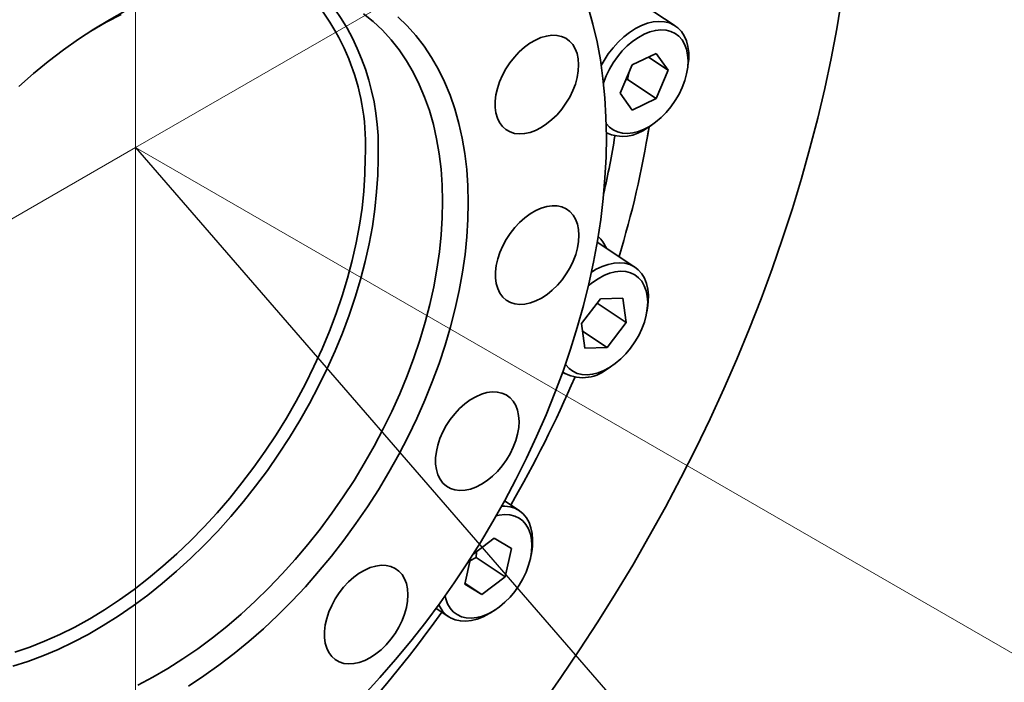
# Model space of a CAD drawing. Header units: millimetres. Extents: x -8713 to 3261, y -18743 to -8704.
# Tile 121 of 133: x 3163 to 3171, y -18297 to -18292. Entities that reach past the tile are written whole.
import ezdxf

# ---------------------------------------------------------------- set-up
doc = ezdxf.new("R2010")
doc.units = ezdxf.units.MM
doc.header["$LTSCALE"] = 10
doc.layers.add('1轮廓实线层', color=7, linetype='Continuous', lineweight=18)

msp = doc.modelspace()

# ---------------------------------------------------------------- linework, layer by layer
msp.add_line((3163.9041, -18292.7891), (3175.5955, -18306.2891))
at = {"color": 7, "linetype": 'Continuous', "lineweight": 35}
for p, q in [((3167.2818, -18294.5677), (3167.2965, -18294.5775)), ((3167.6332, -18294.5431), (3167.6599, -18294.5261)), ((3167.032, -18296.0173), (3167.0373, -18295.9861))]:
    msp.add_line(p, q, dxfattribs=at)
at = {"color": 7, "linetype": 'Continuous', "lineweight": 35, "flags": 128}
for points in [[(3166.937, -18294.9574), (3166.9339, -18294.9111), (3166.9251, -18294.8685), (3166.9105, -18294.8302), (3166.8905, -18294.797), (3166.8655, -18294.7694), (3166.8358, -18294.748), (3166.802, -18294.7331), (3166.7648, -18294.7251), (3166.7247, -18294.7239), (3166.6826, -18294.7298), (3166.6391, -18294.7424), (3166.595, -18294.7618), (3166.5511, -18294.7874), (3166.5082, -18294.8188), (3166.467, -18294.8555), (3166.4284, -18294.8968), (3166.3929, -18294.942), (3166.3613, -18294.9902), (3166.334, -18295.0407), (3166.3116, -18295.0925), (3166.2945, -18295.1446), (3166.2829, -18295.1963), (3166.2772, -18295.2464), (3166.2773, -18295.2942), (3166.2832, -18295.3387), (3166.295, -18295.3793), (3166.3123, -18295.4151), (3166.3349, -18295.4456), (3166.3623, -18295.4701), (3166.3941, -18295.4883), (3166.4296, -18295.4998), (3166.4684, -18295.5044), (3166.5096, -18295.5021), (3166.5525, -18295.4928), (3166.5964, -18295.4767), (3166.6405, -18295.4542), (3166.684, -18295.4257), (3166.7261, -18295.3915), (3166.7661, -18295.3524), (3166.8032, -18295.3091), (3166.8368, -18295.2623), (3166.8664, -18295.2128), (3166.8913, -18295.1615), (3166.9111, -18295.1095), (3166.9254, -18295.0575), (3166.9341, -18295.0065), (3166.937, -18294.9574)], [(3166.0581, -18296.3291), (3166.0551, -18296.2828), (3166.0462, -18296.2401), (3166.0316, -18296.2019), (3166.0116, -18296.1687), (3165.9866, -18296.1411), (3165.9569, -18296.1197), (3165.9232, -18296.1048), (3165.8859, -18296.0967), (3165.8459, -18296.0956), (3165.8037, -18296.1014), (3165.7602, -18296.1141), (3165.7161, -18296.1334), (3165.6722, -18296.159), (3165.6293, -18296.1905), (3165.5882, -18296.2272), (3165.5495, -18296.2685), (3165.5141, -18296.3137), (3165.4824, -18296.3619), (3165.4552, -18296.4124), (3165.4328, -18296.4642), (3165.4156, -18296.5163), (3165.4041, -18296.5679), (3165.3983, -18296.6181), (3165.3984, -18296.6658), (3165.4044, -18296.7104), (3165.4161, -18296.751), (3165.4334, -18296.7868), (3165.456, -18296.8172), (3165.4834, -18296.8418), (3165.5152, -18296.86), (3165.5508, -18296.8715), (3165.5895, -18296.8761), (3165.6307, -18296.8737), (3165.6736, -18296.8644), (3165.7175, -18296.8484), (3165.7616, -18296.8259), (3165.8051, -18296.7973), (3165.8472, -18296.7632), (3165.8872, -18296.7241), (3165.9243, -18296.6808), (3165.958, -18296.6339), (3165.9875, -18296.5845), (3166.0124, -18296.5332), (3166.0322, -18296.4811), (3166.0466, -18296.4291), (3166.0553, -18296.3781), (3166.0581, -18296.3291)]]:
    msp.add_lwpolyline(points, dxfattribs=at)
at = {"layer": '1轮廓实线层'}
for q in [(3163.9041, -18263.938), (3185.3825, -18280.3886), (3142.4258, -18305.1897), (3163.9041, -18317.5902), (3185.3825, -18305.1897)]:
    msp.add_line((3163.9041, -18292.7891), q, dxfattribs=at)
at = {"layer": '1轮廓实线层', "color": 7, "linetype": 'Continuous', "lineweight": 35}
for p, q in [((3168.173, -18291.8279), (3167.8341, -18291.6031)), ((3167.8311, -18292.1358), (3168.0217, -18292.0454)), ((3167.9601, -18292.0746), (3168.1174, -18292.179)), ((3168.0217, -18292.0454), (3168.1174, -18292.179)), ((3167.7361, -18292.3599), (3167.8311, -18292.1358)), ((3168.2668, -18292.1827), (3168.2721, -18292.1515)), ((3167.7936, -18292.2512), (3167.8081, -18292.1901)), ((3168.1174, -18292.179), (3168.0225, -18292.4031)), ((3167.7807, -18292.2547), (3167.7936, -18292.2512)), ((3167.7936, -18292.2512), (3168.0225, -18292.4031)), ((3167.8318, -18292.4935), (3167.7361, -18292.3599)), ((3168.0225, -18292.4031), (3167.8318, -18292.4935)), ((3167.9523, -18292.6335), (3167.979, -18292.6165)), ((3167.9538, -18292.6967), (3167.9614, -18292.6521)), ((3167.8539, -18293.7376), (3167.555, -18293.5392)), ((3167.4314, -18294.1836), (3167.5824, -18293.9862)), ((3167.5551, -18294.0227), (3167.784, -18294.1746)), ((3167.5824, -18293.9862), (3167.7587, -18293.9816)), ((3167.7587, -18293.9816), (3167.784, -18294.1746)), ((3167.9478, -18294.0924), (3167.9531, -18294.0612)), ((3167.4567, -18294.3766), (3167.4314, -18294.1836)), ((3167.784, -18294.1746), (3167.633, -18294.372)), ((3167.4392, -18294.2434), (3167.633, -18294.372)), ((3167.633, -18294.372), (3167.4567, -18294.3766)), ((3166.9382, -18295.6625), (3166.8227, -18295.5858)), ((3166.5721, -18296.0102), (3166.7409, -18295.8811)), ((3166.7409, -18295.8811), (3166.8761, -18295.9632)), ((3166.8761, -18295.9632), (3166.8271, -18296.1861)), ((3166.5079, -18296.2448), (3166.5528, -18296.0406)), ((3166.5484, -18296.0602), (3166.5982, -18296.0342)), ((3166.5982, -18296.0342), (3166.6006, -18295.9885)), ((3166.5982, -18296.0342), (3166.8271, -18296.1861)), ((3166.8271, -18296.1861), (3166.643, -18296.3269)), ((3166.643, -18296.3269), (3166.5079, -18296.2448)), ((3166.5094, -18296.2382), (3166.643, -18296.3269)), ((3166.2809, -18296.4361), (3166.3808, -18296.5024)), ((3166.7175, -18296.468), (3166.7442, -18296.451))]:
    msp.add_line(p, q, dxfattribs=at)
at = {"layer": '1轮廓实线层', "color": 7, "linetype": 'Continuous', "lineweight": 35, "flags": 128}
for points in [[(3167.1162, -18297.1985), (3167.2681, -18296.9828), (3167.4162, -18296.7643), (3167.5603, -18296.5432), (3167.7003, -18296.3195), (3167.836, -18296.0936), (3167.9675, -18295.8656), (3168.0945, -18295.6356), (3168.2169, -18295.404), (3168.3347, -18295.1707), (3168.4478, -18294.9362), (3168.556, -18294.7005), (3168.6593, -18294.4638), (3168.7576, -18294.2263), (3168.8508, -18293.9883), (3168.9389, -18293.7499), (3169.0217, -18293.5114), (3169.0992, -18293.2728), (3169.1713, -18293.0344), (3169.2381, -18292.7965), (3169.2993, -18292.5591), (3169.355, -18292.3226), (3169.4051, -18292.087), (3169.4496, -18291.8526), (3169.4885, -18291.6196)], [(3165.71, -18297.1225), (3165.8371, -18296.9839), (3165.9611, -18296.8412), (3166.082, -18296.6948), (3166.1995, -18296.5448), (3166.3134, -18296.3916), (3166.4236, -18296.2352), (3166.5299, -18296.0761), (3166.632, -18295.9143), (3166.73, -18295.7503), (3166.8235, -18295.5842), (3166.9126, -18295.4163), (3166.9969, -18295.2469), (3167.0764, -18295.0762), (3167.1509, -18294.9046), (3167.2204, -18294.7322), (3167.2847, -18294.5594), (3167.3438, -18294.3864), (3167.3974, -18294.2135), (3167.4456, -18294.041), (3167.4883, -18293.8692), (3167.5254, -18293.6983), (3167.5568, -18293.5285), (3167.5826, -18293.3602), (3167.6025, -18293.1937), (3167.6167, -18293.0291), (3167.6251, -18292.8668), (3167.6277, -18292.707), (3167.6245, -18292.5499), (3167.6155, -18292.3959), (3167.6006, -18292.2451), (3167.58, -18292.0978), (3167.5536, -18291.9542), (3167.5216, -18291.8146), (3167.4839, -18291.6791)], [(3165.71, -18297.1225), (3165.8371, -18296.9839), (3165.9611, -18296.8412), (3166.082, -18296.6948), (3166.1995, -18296.5448), (3166.3134, -18296.3916), (3166.4236, -18296.2352), (3166.5299, -18296.0761), (3166.632, -18295.9143), (3166.73, -18295.7503), (3166.8235, -18295.5842), (3166.9126, -18295.4163), (3166.9969, -18295.2469), (3167.0764, -18295.0762), (3167.1509, -18294.9046), (3167.2204, -18294.7322), (3167.2847, -18294.5594), (3167.3438, -18294.3864), (3167.3974, -18294.2135), (3167.4456, -18294.041), (3167.4883, -18293.8692), (3167.5254, -18293.6983), (3167.5568, -18293.5285), (3167.5826, -18293.3602), (3167.6025, -18293.1937), (3167.6167, -18293.0291), (3167.6251, -18292.8668), (3167.6277, -18292.707), (3167.6245, -18292.5499), (3167.6155, -18292.3959), (3167.6006, -18292.2451), (3167.58, -18292.0978), (3167.5536, -18291.9542), (3167.5216, -18291.8146), (3167.4839, -18291.6791)], [(3162.9815, -18292.3066), (3163.0968, -18292.2053), (3163.214, -18292.1091), (3163.3329, -18292.0182), (3163.4531, -18291.9328), (3163.5745, -18291.8531), (3163.6968, -18291.7793), (3163.8196, -18291.7115)], [(3162.9815, -18292.3066), (3163.0968, -18292.2053), (3163.214, -18292.1091), (3163.3329, -18292.0182), (3163.4531, -18291.9328), (3163.5745, -18291.8531), (3163.6968, -18291.7793), (3163.8196, -18291.7115)], [(3163.7902, -18291.7367), (3163.6707, -18291.7997), (3163.5515, -18291.8687), (3163.5205, -18291.8877)], [(3163.7902, -18291.7367), (3163.6707, -18291.7997), (3163.5515, -18291.8687), (3163.5205, -18291.8877)], [(3163.9208, -18297.0438), (3164.0404, -18296.9808), (3164.1595, -18296.9118), (3164.2779, -18296.8369), (3164.3953, -18296.7563), (3164.5115, -18296.6701), (3164.6261, -18296.5787), (3164.739, -18296.4821), (3164.8497, -18296.3806), (3164.9582, -18296.2745), (3165.064, -18296.164), (3165.1671, -18296.0493), (3165.2671, -18295.9308), (3165.3638, -18295.8087), (3165.4569, -18295.6832), (3165.5464, -18295.5548), (3165.6318, -18295.4236), (3165.7132, -18295.29), (3165.7901, -18295.1543), (3165.8626, -18295.0168), (3165.9304, -18294.8779), (3165.9933, -18294.7378), (3166.0513, -18294.5969), (3166.1041, -18294.4555), (3166.1517, -18294.314), (3166.1939, -18294.1726), (3166.2306, -18294.0318), (3166.2618, -18293.8918), (3166.2874, -18293.7529), (3166.3073, -18293.6156), (3166.3214, -18293.48), (3166.3298, -18293.3466), (3166.3325, -18293.2156), (3166.3293, -18293.0874), (3166.3204, -18292.9622), (3166.3057, -18292.8403), (3166.2853, -18292.7221), (3166.2592, -18292.6078), (3166.2275, -18292.4976), (3166.1902, -18292.3918), (3166.1475, -18292.2907), (3166.0995, -18292.1945), (3166.0462, -18292.1035), (3165.9878, -18292.0177), (3165.9244, -18291.9376), (3165.8562, -18291.8631), (3165.7833, -18291.7946), (3165.7059, -18291.7321)], [(3163.9208, -18297.0438), (3164.0404, -18296.9808), (3164.1595, -18296.9118), (3164.2779, -18296.8369), (3164.3953, -18296.7563), (3164.5115, -18296.6701), (3164.6261, -18296.5787), (3164.739, -18296.4821), (3164.8497, -18296.3806), (3164.9582, -18296.2745), (3165.064, -18296.164), (3165.1671, -18296.0493), (3165.2671, -18295.9308), (3165.3638, -18295.8087), (3165.4569, -18295.6832), (3165.5464, -18295.5548), (3165.6318, -18295.4236), (3165.7132, -18295.29), (3165.7901, -18295.1543), (3165.8626, -18295.0168), (3165.9304, -18294.8779), (3165.9933, -18294.7378), (3166.0513, -18294.5969), (3166.1041, -18294.4555), (3166.1517, -18294.314), (3166.1939, -18294.1726), (3166.2306, -18294.0318), (3166.2618, -18293.8918), (3166.2874, -18293.7529), (3166.3073, -18293.6156), (3166.3214, -18293.48), (3166.3298, -18293.3466), (3166.3325, -18293.2156), (3166.3293, -18293.0874), (3166.3204, -18292.9622), (3166.3057, -18292.8403), (3166.2853, -18292.7221), (3166.2592, -18292.6078), (3166.2275, -18292.4976), (3166.1902, -18292.3918), (3166.1475, -18292.2907), (3166.0995, -18292.1945), (3166.0462, -18292.1035), (3165.9878, -18292.0177), (3165.9244, -18291.9376), (3165.8562, -18291.8631), (3165.7833, -18291.7946), (3165.7059, -18291.7321)], [(3165.9784, -18291.7555), (3166.0524, -18291.8272), (3166.1216, -18291.905), (3166.1859, -18291.9884), (3166.2452, -18292.0775), (3166.2992, -18292.1719), (3166.3479, -18292.2715), (3166.3912, -18292.3761), (3166.429, -18292.4853), (3166.4611, -18292.599), (3166.4875, -18292.7169), (3166.5082, -18292.8388), (3166.5231, -18292.9642), (3166.5322, -18293.0931), (3166.5354, -18293.225), (3166.5327, -18293.3597), (3166.5242, -18293.4969), (3166.5099, -18293.6363), (3166.4897, -18293.7775), (3166.4638, -18293.9202), (3166.4322, -18294.0641), (3166.395, -18294.2089), (3166.3522, -18294.3543), (3166.304, -18294.4998), (3166.2504, -18294.6453), (3166.1916, -18294.7903), (3166.1278, -18294.9346), (3166.059, -18295.0778), (3165.9854, -18295.2195), (3165.9072, -18295.3595), (3165.8246, -18295.4975), (3165.7377, -18295.6331), (3165.6468, -18295.766), (3165.552, -18295.8959), (3165.4536, -18296.0226), (3165.3518, -18296.1457), (3165.2468, -18296.265), (3165.1389, -18296.3801), (3165.0282, -18296.4909), (3164.9151, -18296.5971), (3164.7999, -18296.6984), (3164.6827, -18296.7946), (3164.5638, -18296.8855), (3164.4435, -18296.971), (3164.3222, -18297.0506)], [(3165.9784, -18291.7555), (3166.0524, -18291.8272), (3166.1216, -18291.905), (3166.1859, -18291.9884), (3166.2452, -18292.0775), (3166.2992, -18292.1719), (3166.3479, -18292.2715), (3166.3912, -18292.3761), (3166.429, -18292.4853), (3166.4611, -18292.599), (3166.4875, -18292.7169), (3166.5082, -18292.8388), (3166.5231, -18292.9642), (3166.5322, -18293.0931), (3166.5354, -18293.225), (3166.5327, -18293.3597), (3166.5242, -18293.4969), (3166.5099, -18293.6363), (3166.4897, -18293.7775), (3166.4638, -18293.9202), (3166.4322, -18294.0641), (3166.395, -18294.2089), (3166.3522, -18294.3543), (3166.304, -18294.4998), (3166.2504, -18294.6453), (3166.1916, -18294.7903), (3166.1278, -18294.9346), (3166.059, -18295.0778), (3165.9854, -18295.2195), (3165.9072, -18295.3595), (3165.8246, -18295.4975), (3165.7377, -18295.6331), (3165.6468, -18295.766), (3165.552, -18295.8959), (3165.4536, -18296.0226), (3165.3518, -18296.1457), (3165.2468, -18296.265), (3165.1389, -18296.3801), (3165.0282, -18296.4909), (3164.9151, -18296.5971), (3164.7999, -18296.6984), (3164.6827, -18296.7946), (3164.5638, -18296.8855), (3164.4435, -18296.971), (3164.3222, -18297.0506)], [(3167.5867, -18292.1413), (3167.609, -18292.1018), (3167.6429, -18292.0499), (3167.6807, -18292.0009), (3167.7218, -18291.9558), (3167.7654, -18291.915), (3167.811, -18291.8793), (3167.8579, -18291.8492), (3167.9053, -18291.8252), (3167.9525, -18291.8075), (3167.9989, -18291.7965), (3168.0437, -18291.7924), (3168.0862, -18291.7951), (3168.1258, -18291.8048), (3168.1619, -18291.8211), (3168.1939, -18291.8439), (3168.2214, -18291.8729), (3168.244, -18291.9075), (3168.2612, -18291.9473), (3168.2729, -18291.9916), (3168.2788, -18292.0398), (3168.2789, -18292.0912), (3168.2732, -18292.145), (3168.2721, -18292.1515)], [(3167.4084, -18292.1358), (3167.4054, -18292.0895), (3167.3965, -18292.0469), (3167.3819, -18292.0086), (3167.3619, -18291.9754), (3167.3369, -18291.9478), (3167.3072, -18291.9264), (3167.2735, -18291.9116), (3167.2362, -18291.9035), (3167.1962, -18291.9023), (3167.154, -18291.9082), (3167.1105, -18291.9208), (3167.0664, -18291.9402), (3167.0225, -18291.9658), (3166.9796, -18291.9972), (3166.9385, -18292.0339), (3166.8998, -18292.0752), (3166.8644, -18292.1204), (3166.8327, -18292.1686), (3166.8054, -18292.2191), (3166.783, -18292.2709), (3166.7659, -18292.323), (3166.7544, -18292.3747), (3166.7486, -18292.4248), (3166.7487, -18292.4726), (3166.7546, -18292.5171), (3166.7664, -18292.5577), (3166.7837, -18292.5935), (3166.8063, -18292.624), (3166.8337, -18292.6485), (3166.8655, -18292.6667), (3166.901, -18292.6782), (3166.9398, -18292.6828), (3166.981, -18292.6805), (3167.0239, -18292.6712), (3167.0678, -18292.6551), (3167.1119, -18292.6326), (3167.1554, -18292.6041), (3167.1975, -18292.5699), (3167.2375, -18292.5308), (3167.2746, -18292.4875), (3167.3083, -18292.4407), (3167.3378, -18292.3912), (3167.3627, -18292.34), (3167.3825, -18292.2879), (3167.3969, -18292.2359), (3167.4056, -18292.1849), (3167.4084, -18292.1358)], [(3167.4084, -18292.1358), (3167.4054, -18292.0895), (3167.3965, -18292.0469), (3167.3819, -18292.0086), (3167.3619, -18291.9754), (3167.3369, -18291.9478), (3167.3072, -18291.9264), (3167.2735, -18291.9116), (3167.2362, -18291.9035), (3167.1962, -18291.9023), (3167.154, -18291.9082), (3167.1105, -18291.9208), (3167.0664, -18291.9402), (3167.0225, -18291.9658), (3166.9796, -18291.9972), (3166.9385, -18292.0339), (3166.8998, -18292.0752), (3166.8644, -18292.1204), (3166.8327, -18292.1686), (3166.8054, -18292.2191), (3166.783, -18292.2709), (3166.7659, -18292.323), (3166.7544, -18292.3747), (3166.7486, -18292.4248), (3166.7487, -18292.4726), (3166.7546, -18292.5171), (3166.7664, -18292.5577), (3166.7837, -18292.5935), (3166.8063, -18292.624), (3166.8337, -18292.6485), (3166.8655, -18292.6667), (3166.901, -18292.6782), (3166.9398, -18292.6828), (3166.981, -18292.6805), (3167.0239, -18292.6712), (3167.0678, -18292.6551), (3167.1119, -18292.6326), (3167.1554, -18292.6041), (3167.1975, -18292.5699), (3167.2375, -18292.5308), (3167.2746, -18292.4875), (3167.3083, -18292.4407), (3167.3378, -18292.3912), (3167.3627, -18292.34), (3167.3825, -18292.2879), (3167.3969, -18292.2359), (3167.4056, -18292.1849), (3167.4084, -18292.1358)], [(3167.6261, -18292.5987), (3167.6268, -18292.5997), (3167.6521, -18292.6285), (3167.6821, -18292.6513), (3167.7163, -18292.6675), (3167.754, -18292.6769), (3167.7948, -18292.6794), (3167.8378, -18292.6748), (3167.8823, -18292.6633), (3167.9275, -18292.645), (3167.9728, -18292.6203), (3168.0173, -18292.5897), (3168.0602, -18292.5535), (3168.1008, -18292.5125), (3168.1385, -18292.4673), (3168.1725, -18292.4187), (3168.2023, -18292.3676), (3168.2275, -18292.3148), (3168.2474, -18292.2612), (3168.2619, -18292.2078), (3168.2707, -18292.1554), (3168.2735, -18292.105), (3168.2705, -18292.0574), (3168.2615, -18292.0134), (3168.2469, -18291.9738), (3168.2267, -18291.9392), (3168.2014, -18291.9103), (3168.1714, -18291.8876), (3168.1373, -18291.8714), (3168.0995, -18291.862), (3168.0588, -18291.8595), (3168.0158, -18291.8641), (3167.9713, -18291.8756), (3167.926, -18291.8939), (3167.8807, -18291.9186), (3167.8363, -18291.9492), (3167.7934, -18291.9854), (3167.7527, -18292.0264), (3167.7151, -18292.0716), (3167.681, -18292.1202), (3167.6512, -18292.1713), (3167.6261, -18292.2241), (3167.6061, -18292.2777), (3167.6048, -18292.2818)], [(3167.966, -18292.6247), (3167.9649, -18292.6316), (3167.9614, -18292.6521)], [(3165.8219, -18292.8768), (3165.8193, -18293.0078), (3165.8109, -18293.1412), (3165.7967, -18293.2768), (3165.7768, -18293.4141), (3165.7512, -18293.553), (3165.7201, -18293.693), (3165.6833, -18293.8338), (3165.6411, -18293.9752), (3165.5935, -18294.1167), (3165.5407, -18294.2581), (3165.4828, -18294.399), (3165.4199, -18294.539), (3165.3521, -18294.678), (3165.2796, -18294.8155), (3165.2026, -18294.9512), (3165.1213, -18295.0848), (3165.0358, -18295.2159), (3164.9464, -18295.3444), (3164.8532, -18295.4699), (3164.7565, -18295.592), (3164.6565, -18295.7105), (3164.5535, -18295.8252), (3164.4476, -18295.9357), (3164.3392, -18296.0418), (3164.2284, -18296.1433), (3164.1156, -18296.2398), (3164.0009, -18296.3313), (3163.8848, -18296.4175), (3163.7674, -18296.4981), (3163.6489, -18296.573), (3163.5298, -18296.642), (3163.4103, -18296.705), (3163.2906, -18296.7617), (3163.171, -18296.8122), (3163.0518, -18296.8562), (3162.9333, -18296.8936)], [(3165.8219, -18292.8768), (3165.8193, -18293.0078), (3165.8109, -18293.1412), (3165.7967, -18293.2768), (3165.7768, -18293.4141), (3165.7512, -18293.553), (3165.7201, -18293.693), (3165.6833, -18293.8338), (3165.6411, -18293.9752), (3165.5935, -18294.1167), (3165.5407, -18294.2581), (3165.4828, -18294.399), (3165.4199, -18294.539), (3165.3521, -18294.678), (3165.2796, -18294.8155), (3165.2026, -18294.9512), (3165.1213, -18295.0848), (3165.0358, -18295.2159), (3164.9464, -18295.3444), (3164.8532, -18295.4699), (3164.7565, -18295.592), (3164.6565, -18295.7105), (3164.5535, -18295.8252), (3164.4476, -18295.9357), (3164.3392, -18296.0418), (3164.2284, -18296.1433), (3164.1156, -18296.2398), (3164.0009, -18296.3313), (3163.8848, -18296.4175), (3163.7674, -18296.4981), (3163.6489, -18296.573), (3163.5298, -18296.642), (3163.4103, -18296.705), (3163.2906, -18296.7617), (3163.171, -18296.8122), (3163.0518, -18296.8562), (3162.9333, -18296.8936)], [(3162.9485, -18296.7838), (3163.0665, -18296.7437), (3163.185, -18296.6969), (3163.3039, -18296.6437), (3163.4227, -18296.5842), (3163.5412, -18296.5185), (3163.6592, -18296.4468), (3163.7763, -18296.3692), (3163.8922, -18296.286), (3164.0067, -18296.1974), (3164.1195, -18296.1034), (3164.2303, -18296.0045), (3164.3389, -18295.9008), (3164.4449, -18295.7926), (3164.5482, -18295.6801), (3164.6485, -18295.5636), (3164.7456, -18295.4433), (3164.8391, -18295.3197), (3164.929, -18295.1929), (3165.0149, -18295.0633), (3165.0966, -18294.9312), (3165.1741, -18294.7969), (3165.247, -18294.6607), (3165.3153, -18294.523), (3165.3786, -18294.384), (3165.437, -18294.2442), (3165.4902, -18294.1039), (3165.5381, -18293.9633), (3165.5807, -18293.8229), (3165.6177, -18293.683), (3165.6492, -18293.5439), (3165.675, -18293.4059), (3165.695, -18293.2694), (3165.7093, -18293.1348), (3165.7178, -18293.0022), (3165.7205, -18292.8721)], [(3162.9485, -18296.7838), (3163.0665, -18296.7437), (3163.185, -18296.6969), (3163.3039, -18296.6437), (3163.4227, -18296.5842), (3163.5412, -18296.5185), (3163.6592, -18296.4468), (3163.7763, -18296.3692), (3163.8922, -18296.286), (3164.0067, -18296.1974), (3164.1195, -18296.1034), (3164.2303, -18296.0045), (3164.3389, -18295.9008), (3164.4449, -18295.7926), (3164.5482, -18295.6801), (3164.6485, -18295.5636), (3164.7456, -18295.4433), (3164.8391, -18295.3197), (3164.929, -18295.1929), (3165.0149, -18295.0633), (3165.0966, -18294.9312), (3165.1741, -18294.7969), (3165.247, -18294.6607), (3165.3153, -18294.523), (3165.3786, -18294.384), (3165.437, -18294.2442), (3165.4902, -18294.1039), (3165.5381, -18293.9633), (3165.5807, -18293.8229), (3165.6177, -18293.683), (3165.6492, -18293.5439), (3165.675, -18293.4059), (3165.695, -18293.2694), (3165.7093, -18293.1348), (3165.7178, -18293.0022), (3165.7205, -18292.8721)], [(3167.4111, -18293.4849), (3167.4081, -18293.4386), (3167.3992, -18293.396), (3167.3847, -18293.3577), (3167.3647, -18293.3245), (3167.3396, -18293.2969), (3167.31, -18293.2755), (3167.2762, -18293.2607), (3167.239, -18293.2526), (3167.1989, -18293.2515), (3167.1567, -18293.2573), (3167.1132, -18293.27), (3167.0691, -18293.2893), (3167.0252, -18293.3149), (3166.9823, -18293.3463), (3166.9412, -18293.383), (3166.9026, -18293.4243), (3166.8671, -18293.4695), (3166.8355, -18293.5178), (3166.8082, -18293.5682), (3166.7858, -18293.62), (3166.7687, -18293.6722), (3166.7571, -18293.7238), (3166.7513, -18293.7739), (3166.7514, -18293.8217), (3166.7574, -18293.8663), (3166.7691, -18293.9068), (3166.7864, -18293.9426), (3166.809, -18293.9731), (3166.8364, -18293.9976), (3166.8682, -18294.0158), (3166.9038, -18294.0273), (3166.9425, -18294.0319), (3166.9837, -18294.0296), (3167.0267, -18294.0203), (3167.0706, -18294.0043), (3167.1147, -18293.9818), (3167.1582, -18293.9532), (3167.2003, -18293.919), (3167.2402, -18293.8799), (3167.2774, -18293.8366), (3167.311, -18293.7898), (3167.3405, -18293.7403), (3167.3654, -18293.6891), (3167.3852, -18293.637), (3167.3996, -18293.585), (3167.4083, -18293.534), (3167.4111, -18293.4849)], [(3167.4111, -18293.4849), (3167.4081, -18293.4386), (3167.3992, -18293.396), (3167.3847, -18293.3577), (3167.3647, -18293.3245), (3167.3396, -18293.2969), (3167.31, -18293.2755), (3167.2762, -18293.2607), (3167.239, -18293.2526), (3167.1989, -18293.2515), (3167.1567, -18293.2573), (3167.1132, -18293.27), (3167.0691, -18293.2893), (3167.0252, -18293.3149), (3166.9823, -18293.3463), (3166.9412, -18293.383), (3166.9026, -18293.4243), (3166.8671, -18293.4695), (3166.8355, -18293.5178), (3166.8082, -18293.5682), (3166.7858, -18293.62), (3166.7687, -18293.6722), (3166.7571, -18293.7238), (3166.7513, -18293.7739), (3166.7514, -18293.8217), (3166.7574, -18293.8663), (3166.7691, -18293.9068), (3166.7864, -18293.9426), (3166.809, -18293.9731), (3166.8364, -18293.9976), (3166.8682, -18294.0158), (3166.9038, -18294.0273), (3166.9425, -18294.0319), (3166.9837, -18294.0296), (3167.0267, -18294.0203), (3167.0706, -18294.0043), (3167.1147, -18293.9818), (3167.1582, -18293.9532), (3167.2003, -18293.919), (3167.2402, -18293.8799), (3167.2774, -18293.8366), (3167.311, -18293.7898), (3167.3405, -18293.7403), (3167.3654, -18293.6891), (3167.3852, -18293.637), (3167.3996, -18293.585), (3167.4083, -18293.534), (3167.4111, -18293.4849)], [(3167.5089, -18293.7773), (3167.5477, -18293.7539), (3167.5951, -18293.731), (3167.6423, -18293.7146), (3167.6884, -18293.7049), (3167.7328, -18293.702), (3167.7748, -18293.7061), (3167.8138, -18293.717), (3167.8492, -18293.7345), (3167.8804, -18293.7585), (3167.907, -18293.7886), (3167.9285, -18293.8242), (3167.9448, -18293.8649), (3167.9554, -18293.91), (3167.9602, -18293.9589), (3167.9592, -18294.0108), (3167.9531, -18294.0612)], [(3167.3042, -18294.5041), (3167.3078, -18294.5093), (3167.3331, -18294.5382), (3167.363, -18294.561), (3167.3972, -18294.5772), (3167.435, -18294.5866), (3167.4757, -18294.589), (3167.5187, -18294.5844), (3167.5632, -18294.5729), (3167.6085, -18294.5547), (3167.6537, -18294.53), (3167.6982, -18294.4993), (3167.7411, -18294.4632), (3167.7818, -18294.4221), (3167.8194, -18294.377), (3167.8535, -18294.3284), (3167.8833, -18294.2773), (3167.9084, -18294.2245), (3167.9284, -18294.1709), (3167.9429, -18294.1175), (3167.9516, -18294.0651), (3167.9545, -18294.0147), (3167.9514, -18293.967), (3167.9425, -18293.923), (3167.9278, -18293.8834), (3167.9076, -18293.8489), (3167.8824, -18293.82), (3167.8524, -18293.7972), (3167.8182, -18293.781), (3167.7804, -18293.7716), (3167.7397, -18293.7692), (3167.6967, -18293.7738), (3167.6522, -18293.7853), (3167.6069, -18293.8035), (3167.5617, -18293.8282), (3167.5172, -18293.8589), (3167.4844, -18293.8859)], [(3166.937, -18294.9574), (3166.9339, -18294.9111), (3166.9251, -18294.8685), (3166.9105, -18294.8302), (3166.8905, -18294.797), (3166.8655, -18294.7694), (3166.8358, -18294.748), (3166.802, -18294.7331), (3166.7648, -18294.7251), (3166.7247, -18294.7239), (3166.6826, -18294.7298), (3166.6391, -18294.7424), (3166.595, -18294.7618), (3166.5511, -18294.7874), (3166.5082, -18294.8188), (3166.467, -18294.8555), (3166.4284, -18294.8968), (3166.3929, -18294.942), (3166.3613, -18294.9902), (3166.334, -18295.0407), (3166.3116, -18295.0925), (3166.2945, -18295.1446), (3166.2829, -18295.1963), (3166.2772, -18295.2464), (3166.2773, -18295.2942), (3166.2832, -18295.3387), (3166.295, -18295.3793), (3166.3123, -18295.4151), (3166.3349, -18295.4456), (3166.3623, -18295.4701), (3166.3941, -18295.4883), (3166.4296, -18295.4998), (3166.4684, -18295.5044), (3166.5096, -18295.5021), (3166.5525, -18295.4928), (3166.5964, -18295.4767), (3166.6405, -18295.4542), (3166.684, -18295.4257), (3166.7261, -18295.3915), (3166.7661, -18295.3524), (3166.8032, -18295.3091), (3166.8368, -18295.2623), (3166.8664, -18295.2128), (3166.8913, -18295.1615), (3166.9111, -18295.1095), (3166.9254, -18295.0575), (3166.9341, -18295.0065), (3166.937, -18294.9574)], [(3166.7999, -18295.6272), (3166.8251, -18295.6272), (3166.8666, -18295.6325), (3166.905, -18295.6447), (3166.9396, -18295.6635), (3166.97, -18295.6886), (3166.9957, -18295.7198), (3167.0163, -18295.7564), (3167.0315, -18295.798), (3167.041, -18295.8438), (3167.0447, -18295.8933), (3167.0427, -18295.9457), (3167.0373, -18295.9861)], [(3166.3519, -18296.3379), (3166.3572, -18296.3601), (3166.3719, -18296.3997), (3166.3921, -18296.4342), (3166.4173, -18296.4631), (3166.4473, -18296.4859), (3166.4815, -18296.5021), (3166.5193, -18296.5115), (3166.56, -18296.5139), (3166.603, -18296.5094), (3166.6475, -18296.4978), (3166.6927, -18296.4796), (3166.738, -18296.4549), (3166.7825, -18296.4242), (3166.8254, -18296.3881), (3166.866, -18296.347), (3166.9037, -18296.3019), (3166.9377, -18296.2533), (3166.9676, -18296.2022), (3166.9927, -18296.1494), (3167.0127, -18296.0958), (3167.0271, -18296.0424), (3167.0359, -18295.99), (3167.0388, -18295.9396), (3167.0357, -18295.892), (3167.0267, -18295.848), (3167.0121, -18295.8084), (3166.9919, -18295.7738), (3166.9666, -18295.7449), (3166.9367, -18295.7222), (3166.9025, -18295.7059), (3166.8647, -18295.6965), (3166.824, -18295.6941), (3166.781, -18295.6987), (3166.7565, -18295.7042)], [(3166.0581, -18296.3291), (3166.0551, -18296.2828), (3166.0462, -18296.2401), (3166.0316, -18296.2019), (3166.0116, -18296.1687), (3165.9866, -18296.1411), (3165.9569, -18296.1197), (3165.9232, -18296.1048), (3165.8859, -18296.0967), (3165.8459, -18296.0956), (3165.8037, -18296.1014), (3165.7602, -18296.1141), (3165.7161, -18296.1334), (3165.6722, -18296.159), (3165.6293, -18296.1905), (3165.5882, -18296.2272), (3165.5495, -18296.2685), (3165.5141, -18296.3137), (3165.4824, -18296.3619), (3165.4552, -18296.4124), (3165.4328, -18296.4642), (3165.4156, -18296.5163), (3165.4041, -18296.5679), (3165.3983, -18296.6181), (3165.3984, -18296.6658), (3165.4044, -18296.7104), (3165.4161, -18296.751), (3165.4334, -18296.7868), (3165.456, -18296.8172), (3165.4834, -18296.8418), (3165.5152, -18296.86), (3165.5508, -18296.8715), (3165.5895, -18296.8761), (3165.6307, -18296.8737), (3165.6736, -18296.8644), (3165.7175, -18296.8484), (3165.7616, -18296.8259), (3165.8051, -18296.7973), (3165.8472, -18296.7632), (3165.8872, -18296.7241), (3165.9243, -18296.6808), (3165.958, -18296.6339), (3165.9875, -18296.5845), (3166.0124, -18296.5332), (3166.0322, -18296.4811), (3166.0466, -18296.4291), (3166.0553, -18296.3781), (3166.0581, -18296.3291)], [(3166.7175, -18296.468), (3166.7018, -18296.4777), (3166.6544, -18296.5025), (3166.6071, -18296.521), (3166.5606, -18296.5328), (3166.5156, -18296.5378), (3166.4727, -18296.5359), (3166.4327, -18296.5272), (3166.3962, -18296.5116), (3166.3636, -18296.4896), (3166.3355, -18296.4614), (3166.3123, -18296.4275), (3166.3021, -18296.4071)]]:
    msp.add_lwpolyline(points, dxfattribs=at)
at = {"layer": '1轮廓实线层', "color": 7, "linetype": 'Continuous', "lineweight": 35}
for centre, radius, start, end in [((3163.911, -18292.7707), 1.8123, 356.79089, 44.43992), ((3163.9041, -18292.7891), 1.9198, 357.38205, 40.14259), ((3167.7554, -18292.3855), 0.3166, 246.18729, 308.44982), ((3160.245, -18291.3809), 7.8203, 343.10353, 350.84629), ((3160.7003, -18291.5798), 7.0836, 347.14308, 350.90576), ((3167.3975, -18293.6799), 0.248, 21.89461, 48.30026), ((3167.4409, -18294.3073), 0.3043, 238.54315, 309.20256), ((3158.4094, -18290.7448), 9.7659, 330.06139, 336.68873), ((3158.2734, -18290.6993), 9.9052, 317.80478, 324.39236)]:
    msp.add_arc(centre, radius, start, end, dxfattribs=at)

doc.saveas('drawing.dxf')
